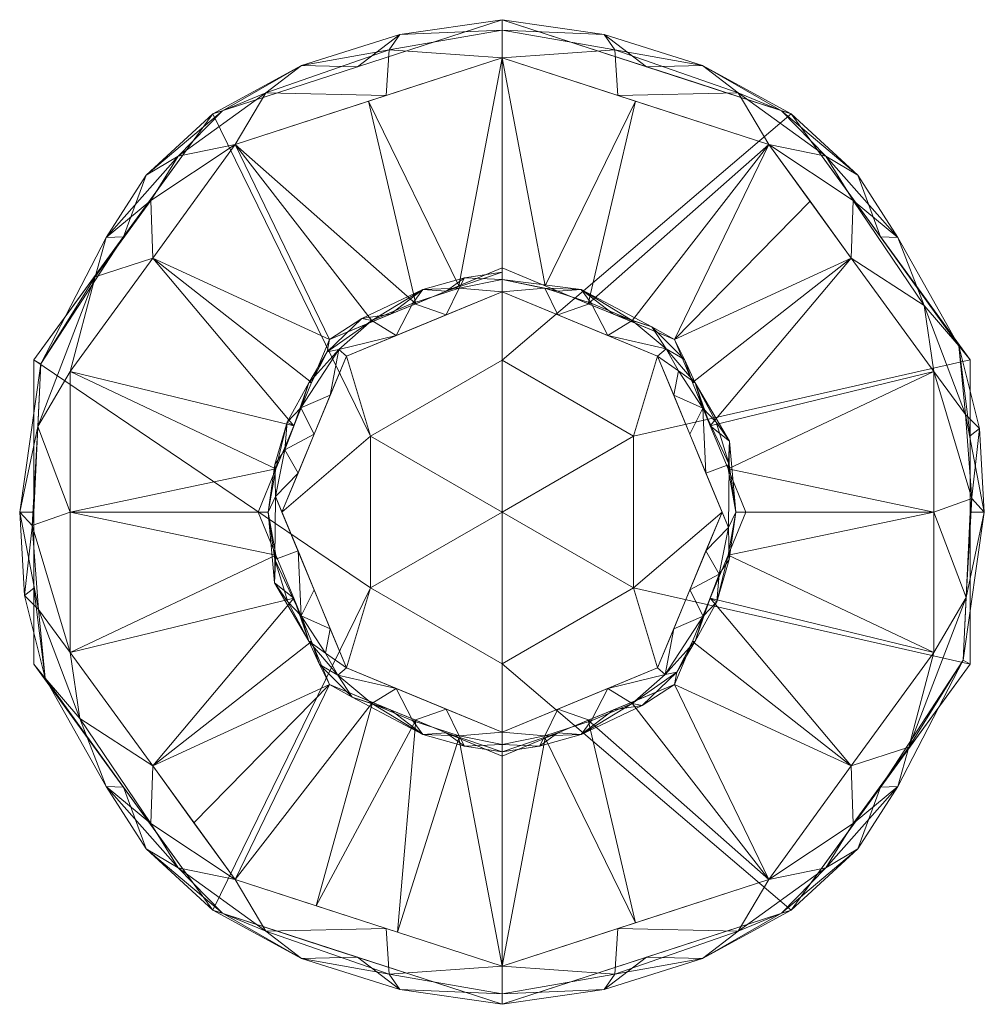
# Model space of a CAD drawing. Header units: millimetres. Extents: x -31.1 to 31.1, y -31.7 to 31.7.
import ezdxf

# ---------------------------------------------------------------- set-up
doc = ezdxf.new("R2010")
doc.units = ezdxf.units.MM
doc.layers.add('M-520-M_DRAINAGE_FW', color=2, linetype='Continuous', lineweight=30)

# ---------------------------------------------------------------- blocks, each defined once
blk = doc.blocks.new('FFAS9908-000500BC0 - Ceiling Mount Shower Arm-3298-3D View 1')
at = {"layer": 'M-520-M_DRAINAGE_FW', "lineweight": 9}
mesh = blk.add_polyface(dxfattribs=at)
corners = [(0, -29.291, 5.027), (-17.217, -23.697, 5.027), (-27.858, -9.051, 5.027), (-27.858, 9.051, 5.027), (-17.217, 23.697, 5.027), (0, 29.291, 5.027), (0, 31.078, 3.553), (0, 31.749, 1.336), (-18.661, 25.685, 1.336), (-30.195, 9.811, 1.336), (-30.195, -9.811, 1.336), (-18.661, -25.685, 1.336), (0, -31.749, 1.336), (0, -31.078, 3.553), (-7.484, 26.86, 5.027), (-15.239, 27.025, 3.631), (-25.547, 17.705, 3.547), (-7.484, -26.86, 5.027), (-15.239, -27.025, 3.631), (-25.547, -17.705, 3.547), (-9.331, 28.717, 1.336), (-9.331, -28.717, 1.336), (-31.119, 0, 3.492), (-7.278, 29.814, 4.048), (-6.581, 30.793, 2.757), (-12.931, 28.798, 2.524), (-18.039, 25.88, 2.594), (-24.428, 17.748, 1.336), (-20.897, 22.938, 3.625), (-22.537, 16.374, 5.027), (-22.951, 21.719, 2.423), (-22.648, 20.09, 4.438), (-26.244, 15.174, 4.405), (-29.762, 9.547, 3.26), (-7.278, -29.814, 4.048), (-6.581, -30.793, 2.757), (-12.931, -28.798, 2.524), (-18.039, -25.88, 2.594), (-24.428, -17.748, 1.336), (-20.897, -22.938, 3.625), (-22.537, -16.374, 5.027), (-27.248, -13.319, 4.393), (-29.47, -10.708, 3.067), (-29.896, -6.294, 4.19), (-27.858, 0, 5.027), (-22.951, -21.719, 2.423), (-22.648, -20.09, 4.438), (-30.195, 0, 1.336), (-30.195, -4.905, 1.336), (-29.946, 5.511, 4.288), (-30.31, -0.867, 4.399), (-30.798, -5.391, 3.241)]
mesh.append_faces([[corners[k] for k in face] for face in [(10, 42, 48), (40, 46, 1), (1, 18, 17), (13, 35, 12), (5, 23, 14), (7, 24, 6), (4, 31, 29), (47, 33, 9), (0, 34, 13), (12, 35, 21), (3, 49, 44), (11, 45, 38), (48, 51, 47)]], dxfattribs={"vtx0": -1, "vtx1": -1})
mesh.append_faces([[corners[k] for k in face] for face in [(33, 32, 16), (42, 19, 41), (28, 15, 26), (23, 15, 14), (19, 38, 45), (23, 24, 25), (26, 15, 25), (16, 31, 28), (49, 32, 33), (36, 37, 11), (23, 25, 15), (36, 21, 35), (41, 19, 46), (17, 18, 34), (37, 39, 45), (43, 50, 22), (34, 35, 13), (24, 23, 6), (24, 20, 25), (26, 25, 8), (16, 28, 30), (26, 30, 28), (32, 29, 31), (4, 15, 28), (8, 30, 26), (28, 31, 4), (16, 30, 27), (32, 31, 16), (27, 33, 16), (49, 33, 22), (36, 35, 34), (36, 34, 18), (37, 36, 18), (39, 37, 18), (42, 38, 19), (18, 1, 39), (37, 45, 11), (39, 46, 19), (2, 43, 41), (43, 42, 41), (49, 22, 50), (33, 47, 22), (19, 45, 39), (1, 46, 39), (41, 46, 40), (51, 43, 22), (51, 42, 43), (32, 49, 3), (2, 50, 43), (49, 50, 44), (47, 51, 22), (48, 42, 51)]], dxfattribs={"vtx0": -1, "vtx1": -1, "vtx2": -1})
mesh.append_faces([[corners[k] for k in face] for face in [(23, 5, 6), (30, 8, 27), (24, 7, 20), (33, 27, 9), (41, 40, 2), (42, 10, 38)]], dxfattribs={"vtx0": -1, "vtx2": -1})
mesh.append_faces([[corners[k] for k in face] for face in [(4, 14, 15), (0, 17, 34), (20, 8, 25), (3, 29, 32), (11, 21, 36), (2, 44, 50)]], dxfattribs={"vtx1": -1, "vtx2": -1})
mesh = blk.add_polyface(dxfattribs=at)
corners = [(0, -31.749), (-18.661, -25.685), (-30.195, -9.811), (-30.195, 9.811), (-18.661, 25.685), (0, 31.749), (0, 9.794), (-8.482, 4.897), (-8.482, -4.897), (0, -9.794)]
mesh.append_faces([[corners[k] for k in face] for face in [(8, 1, 2, 3)]], dxfattribs={"vtx0": -1, "vtx3": -1})
mesh.append_faces([[corners[k] for k in face] for face in [(3, 4, 7, 8)]], dxfattribs={"vtx1": -1, "vtx3": -1})
mesh.append_faces([[corners[k] for k in face] for face in [(9, 0, 1, 8)]], dxfattribs={"vtx2": -1})
mesh.append_faces([[corners[k] for k in face] for face in [(4, 5, 6, 7)]], dxfattribs={"vtx3": -1})
mesh = blk.add_polyface(dxfattribs=at)
corners = [(0, -31.749, 1.336), (-18.661, -25.685, 1.336), (-30.195, -9.811, 1.336), (-30.195, 9.811, 1.336), (-18.661, 25.685, 1.336), (0, 31.749, 1.336), (0, 31.749), (-18.661, 25.685), (-30.195, 9.811), (-30.195, -9.811), (-18.661, -25.685), (0, -31.749), (-24.428, 17.748, 1.336), (-24.428, 17.748), (-9.331, 28.717), (-9.331, 28.717, 1.336), (-30.195, 0, 1.336), (-30.195, 0), (-11.503, -28.011), (-9.331, -28.717, 1.336), (-24.428, -17.748), (-24.428, -17.748, 1.336), (-5.752, -29.88)]
mesh.append_faces([[corners[k] for k in face] for face in [(1, 18, 19), (19, 22, 0), (18, 1, 10)]], dxfattribs={"vtx0": -1, "vtx1": -1})
mesh.append_faces([[corners[k] for k in face] for face in [(19, 18, 22)]], dxfattribs={"vtx0": -1, "vtx2": -1})
mesh.append_faces([[corners[k] for k in face] for face in [(6, 14, 15, 5)]], dxfattribs={"vtx1": -1})
mesh.append_faces([[corners[k] for k in face] for face in [(14, 7, 4, 15), (13, 8, 3, 12), (7, 13, 12, 4), (16, 3, 8, 17), (2, 16, 17, 9), (21, 2, 9, 20), (1, 21, 20, 10)]], dxfattribs={"vtx1": -1, "vtx3": -1})
mesh.append_faces([[corners[k] for k in face] for face in [(22, 11, 0)]], dxfattribs={"vtx2": -1})
mesh = blk.add_polyface(dxfattribs=at)
corners = [(0, 31.749), (18.661, 25.685), (30.195, 9.811), (30.195, -9.811), (18.661, -25.685), (0, -31.749), (0, -9.794), (8.482, -4.897), (8.482, 4.897), (0, 9.794)]
mesh.append_faces([[corners[k] for k in face] for face in [(7, 3, 4, 6)]], dxfattribs={"vtx0": -1, "vtx2": -1})
mesh.append_faces([[corners[k] for k in face] for face in [(5, 6, 4), (0, 1, 9)]], dxfattribs={"vtx1": -1})
mesh.append_faces([[corners[k] for k in face] for face in [(2, 3, 7, 8), (1, 2, 8, 9)]], dxfattribs={"vtx1": -1, "vtx3": -1})
mesh = blk.add_polyface(dxfattribs=at)
corners = [(0, 31.749, 1.336), (18.661, 25.685, 1.336), (30.195, 9.811, 1.336), (30.195, -9.811, 1.336), (18.661, -25.685, 1.336), (0, -31.749, 1.336), (0, -31.749), (18.661, -25.685), (30.195, -9.811), (30.195, 9.811), (18.661, 25.685), (0, 31.749), (24.428, -17.748, 1.336), (24.428, -17.748), (9.331, -28.717), (9.331, -28.717, 1.336), (30.195, 0, 1.336), (30.195, 0), (11.503, 28.011), (9.331, 28.717, 1.336), (24.428, 17.748), (24.428, 17.748, 1.336), (5.752, 29.88)]
mesh.append_faces([[corners[k] for k in face] for face in [(1, 18, 19), (19, 22, 0), (18, 1, 10)]], dxfattribs={"vtx0": -1, "vtx1": -1})
mesh.append_faces([[corners[k] for k in face] for face in [(19, 18, 22)]], dxfattribs={"vtx0": -1, "vtx2": -1})
mesh.append_faces([[corners[k] for k in face] for face in [(6, 14, 15, 5)]], dxfattribs={"vtx1": -1})
mesh.append_faces([[corners[k] for k in face] for face in [(14, 7, 4, 15), (13, 8, 3, 12), (7, 13, 12, 4), (16, 3, 8, 17), (2, 16, 17, 9), (21, 2, 9, 20), (1, 21, 20, 10)]], dxfattribs={"vtx1": -1, "vtx3": -1})
mesh.append_faces([[corners[k] for k in face] for face in [(22, 11, 0)]], dxfattribs={"vtx2": -1})
mesh = blk.add_polyface(dxfattribs=at)
corners = [(0, 29.291, 5.027), (17.217, 23.697, 5.027), (27.858, 9.051, 5.027), (27.858, -9.051, 5.027), (17.217, -23.697, 5.027), (0, -29.291, 5.027), (0, -31.078, 3.553), (0, -31.749, 1.336), (18.661, -25.685, 1.336), (30.195, -9.811, 1.336), (30.195, 9.811, 1.336), (18.661, 25.685, 1.336), (0, 31.749, 1.336), (0, 31.078, 3.553), (7.484, -26.86, 5.027), (15.239, -27.025, 3.631), (25.547, -17.705, 3.547), (7.484, 26.86, 5.027), (15.239, 27.025, 3.631), (25.547, 17.705, 3.547), (9.331, -28.717, 1.336), (9.331, 28.717, 1.336), (31.119, 0, 3.492), (7.278, -29.814, 4.048), (6.581, -30.793, 2.757), (12.931, -28.798, 2.524), (18.039, -25.88, 2.594), (24.428, -17.748, 1.336), (20.897, -22.938, 3.625), (22.537, -16.374, 5.027), (22.951, -21.719, 2.423), (22.648, -20.09, 4.438), (26.244, -15.174, 4.405), (29.762, -9.547, 3.26), (7.278, 29.814, 4.048), (6.581, 30.793, 2.757), (12.931, 28.798, 2.524), (18.039, 25.88, 2.594), (24.428, 17.748, 1.336), (20.897, 22.938, 3.625), (22.537, 16.374, 5.027), (27.248, 13.319, 4.393), (29.47, 10.708, 3.067), (29.896, 6.294, 4.19), (27.858, 0, 5.027), (22.951, 21.719, 2.423), (22.648, 20.09, 4.438), (30.195, 0, 1.336), (30.195, 4.905, 1.336), (29.946, -5.511, 4.288), (30.31, 0.867, 4.399), (30.798, 5.391, 3.241)]
mesh.append_faces([[corners[k] for k in face] for face in [(10, 42, 48), (40, 46, 1), (1, 18, 17), (13, 35, 12), (5, 23, 14), (7, 24, 6), (4, 31, 29), (47, 33, 9), (0, 34, 13), (12, 35, 21), (3, 49, 44), (11, 45, 38), (48, 51, 47)]], dxfattribs={"vtx0": -1, "vtx1": -1})
mesh.append_faces([[corners[k] for k in face] for face in [(33, 32, 16), (42, 19, 41), (28, 15, 26), (23, 15, 14), (19, 38, 45), (23, 24, 25), (26, 15, 25), (16, 31, 28), (49, 32, 33), (36, 37, 11), (23, 25, 15), (36, 21, 35), (41, 19, 46), (17, 18, 34), (37, 39, 45), (43, 50, 22), (34, 35, 13), (24, 23, 6), (24, 20, 25), (26, 25, 8), (16, 28, 30), (26, 30, 28), (32, 29, 31), (4, 15, 28), (8, 30, 26), (28, 31, 4), (16, 30, 27), (32, 31, 16), (27, 33, 16), (49, 33, 22), (36, 35, 34), (36, 34, 18), (37, 36, 18), (39, 37, 18), (42, 38, 19), (18, 1, 39), (37, 45, 11), (39, 46, 19), (2, 43, 41), (43, 42, 41), (49, 22, 50), (33, 47, 22), (19, 45, 39), (1, 46, 39), (41, 46, 40), (51, 43, 22), (51, 42, 43), (32, 49, 3), (2, 50, 43), (49, 50, 44), (47, 51, 22), (48, 42, 51)]], dxfattribs={"vtx0": -1, "vtx1": -1, "vtx2": -1})
mesh.append_faces([[corners[k] for k in face] for face in [(23, 5, 6), (30, 8, 27), (24, 7, 20), (33, 27, 9), (41, 40, 2), (42, 10, 38)]], dxfattribs={"vtx0": -1, "vtx2": -1})
mesh.append_faces([[corners[k] for k in face] for face in [(0, 17, 34), (4, 14, 15), (20, 8, 25), (3, 29, 32), (11, 21, 36), (2, 44, 50)]], dxfattribs={"vtx1": -1, "vtx2": -1})
mesh = blk.add_polyface(dxfattribs=at)
corners = [(0, -15.74, 10.691), (-11.13, -11.13, 10.691), (-15.74, 0, 10.691), (-11.13, 11.13, 10.691), (0, 15.74, 10.691), (0, 29.291, 5.027), (-17.217, 23.697, 5.027), (-27.858, 9.051, 5.027), (-27.858, -9.051, 5.027), (-17.217, -23.697, 5.027), (0, -29.291, 5.027), (-13.435, -5.565, 10.691), (-13.435, 5.565, 10.691), (-5.565, 13.435, 10.691), (-8.608, 26.494, 5.027), (-6.744, -27.1, 5.027), (-5.565, -13.435, 10.691), (-8.348, -12.283, 10.691), (-22.537, 16.374, 5.027), (-22.537, -16.374, 5.027), (-14.588, 2.783, 10.691), (-27.858, 0, 5.027), (-14.588, -2.783, 10.691), (-8.348, 12.283, 10.691), (-2.783, 14.588, 10.691), (-11.98, -25.399, 5.027), (-2.783, -14.588, 10.691), (-12.283, 8.348, 10.691), (-19.877, -20.036, 5.027), (-12.283, -8.348, 10.691)]
mesh.append_faces([[corners[k] for k in face] for face in [(26, 10, 0)]], dxfattribs={"vtx0": -1})
mesh.append_faces([[corners[k] for k in face] for face in [(1, 9, 17), (21, 20, 7), (2, 21, 22), (17, 25, 16), (20, 21, 2), (8, 22, 21), (25, 17, 9), (10, 26, 15)]], dxfattribs={"vtx0": -1, "vtx1": -1})
mesh.append_faces([[corners[k] for k in face] for face in [(24, 5, 14), (18, 12, 27), (1, 28, 9), (1, 19, 28), (11, 8, 19), (3, 6, 18), (16, 25, 15), (12, 18, 7), (8, 11, 22), (6, 3, 23), (14, 13, 24), (19, 1, 29)]], dxfattribs={"vtx0": -1, "vtx2": -1})
mesh.append_faces([[corners[k] for k in face] for face in [(14, 6, 13), (20, 12, 7), (29, 11, 19), (23, 13, 6), (26, 16, 15), (27, 3, 18)]], dxfattribs={"vtx1": -1, "vtx2": -1})
mesh.append_faces([[corners[k] for k in face] for face in [(24, 4, 5)]], dxfattribs={"vtx2": -1})
mesh = blk.add_polyface(dxfattribs=at)
corners = [(0, 15.74, 10.691), (11.13, 11.13, 10.691), (15.74, 0, 10.691), (11.13, -11.13, 10.691), (0, -15.74, 10.691), (0, -29.291, 5.027), (17.217, -23.697, 5.027), (27.858, -9.051, 5.027), (27.858, 9.051, 5.027), (17.217, 23.697, 5.027), (0, 29.291, 5.027), (13.435, 5.565, 10.691), (13.435, -5.565, 10.691), (5.565, -13.435, 10.691), (8.608, -26.494, 5.027), (5.565, 13.435, 10.691), (8.608, 26.494, 5.027), (22.537, -16.374, 5.027), (22.537, 16.374, 5.027), (14.588, -2.783, 10.691), (27.858, 0, 5.027), (14.588, 2.783, 10.691), (8.348, -12.283, 10.691), (2.783, -14.588, 10.691), (8.348, 12.283, 10.691), (2.783, 14.588, 10.691), (12.283, -8.348, 10.691), (19.877, 20.036, 5.027), (12.283, 8.348, 10.691)]
mesh.append_faces([[corners[k] for k in face] for face in [(25, 10, 0)]], dxfattribs={"vtx0": -1})
mesh.append_faces([[corners[k] for k in face] for face in [(1, 9, 24), (20, 19, 7), (8, 21, 20), (2, 20, 21), (10, 25, 16), (19, 20, 2)]], dxfattribs={"vtx0": -1, "vtx1": -1})
mesh.append_faces([[corners[k] for k in face] for face in [(8, 11, 21), (23, 5, 14), (17, 12, 26), (1, 18, 27), (11, 8, 18), (3, 6, 17), (12, 17, 7), (9, 15, 24), (1, 27, 9), (6, 3, 22), (14, 13, 23), (15, 9, 16), (18, 1, 28)]], dxfattribs={"vtx0": -1, "vtx2": -1})
mesh.append_faces([[corners[k] for k in face] for face in [(14, 6, 13), (19, 12, 7), (22, 13, 6), (28, 11, 18), (25, 15, 16), (26, 3, 17)]], dxfattribs={"vtx1": -1, "vtx2": -1})
mesh.append_faces([[corners[k] for k in face] for face in [(23, 4, 5)]], dxfattribs={"vtx2": -1})
mesh = blk.add_polyface(dxfattribs=at)
corners = [(0, -14.198, 11), (-10.039, -10.039, 11), (-14.198, 0, 11), (-10.039, 10.039, 11), (0, 14.198, 11), (0, 14.984, 10.922), (0, 15.74, 10.691), (-11.13, 11.13, 10.691), (-15.74, 0, 10.691), (-11.13, -11.13, 10.691), (0, -15.74, 10.691), (0, -14.984, 10.922), (-3.601, 12.706, 11), (-3.601, -12.706, 11), (-7.203, 12.757, 10.691), (-8.398, 12.352, 10.931), (-7.203, -12.757, 10.691), (-8.398, -12.352, 10.931), (-13.435, 5.565, 10.691), (-13.435, -5.565, 10.691), (-14.667, 3.069, 10.922), (-14.667, -3.069, 10.922), (-12.463, 8.321, 10.922), (-12.463, -8.321, 10.922), (-2.753, 14.426, 10.97), (-3.601, 14.249, 10.691), (-5.108, 14.356, 10.862), (-2.753, -14.426, 10.97), (-3.601, -14.249, 10.691), (-5.108, -14.356, 10.862), (-12.119, 5.02, 11), (-12.119, -5.02, 11), (-5.747, 13.473, 10.975), (-6.82, 11.373, 11), (-5.747, -13.473, 10.975), (-6.82, -11.373, 11), (-9.036, 12.479, 10.813), (-11.271, 10.338, 10.847), (-12.283, 8.348, 10.691), (-10.529, 10.489, 10.944), (-11.079, 7.53, 11), (-12.985, 6.707, 10.978), (-14.009, 4.019, 10.982), (-14.607, 1.001, 10.975), (-15.09, 0, 10.899), (-14.588, -2.783, 10.691), (-14.674, -4.566, 10.825), (-13.158, 2.51, 11), (-13.827, -5.801, 10.92), (-11.079, -7.53, 11), (-12.952, -6.706, 10.981), (-13.851, 5.801, 10.915), (-11.389, -9.109, 10.981), (-10.584, -10.512, 10.935), (-12.283, -8.348, 10.691), (-11.781, -9.837, 10.831), (-9.664, -11.935, 10.828), (-14.588, 2.783, 10.691), (0, 15.458, 10.777), (-2.427, 15.109, 10.844), (0, -15.458, 10.777), (-2.427, -15.109, 10.844), (-13.158, -2.51, 11)]
mesh.append_faces([[corners[k] for k in face] for face in [(45, 44, 8), (28, 29, 16), (57, 51, 18), (1, 53, 35), (33, 39, 3), (3, 39, 40), (47, 43, 2), (31, 50, 49), (8, 44, 57), (49, 52, 1), (58, 59, 5)]], dxfattribs={"vtx0": -1, "vtx1": -1})
mesh.append_faces([[corners[k] for k in face] for face in [(41, 39, 22), (59, 25, 26), (15, 32, 26), (15, 37, 39), (15, 33, 32), (22, 37, 38), (26, 32, 24), (53, 56, 17), (34, 35, 17), (43, 44, 21), (53, 55, 56), (46, 23, 48), (53, 1, 52), (23, 52, 50), (15, 36, 37), (42, 51, 20), (46, 21, 44), (25, 59, 58), (32, 12, 24), (26, 14, 36), (59, 24, 5), (13, 34, 27), (61, 27, 29), (17, 56, 29), (60, 61, 28), (29, 27, 34), (42, 30, 41), (15, 39, 33), (29, 34, 17), (37, 36, 7), (26, 36, 15), (37, 22, 39), (40, 39, 41), (51, 41, 22), (41, 51, 42), (43, 42, 20), (43, 47, 42), (44, 43, 20), (50, 62, 21), (44, 20, 57), (45, 46, 44), (19, 23, 46), (48, 21, 46), (49, 50, 52), (23, 50, 48), (22, 18, 51), (53, 52, 23), (54, 55, 23), (53, 17, 35), (23, 55, 53), (55, 9, 56), (29, 56, 16), (51, 57, 20), (24, 59, 26), (27, 61, 11), (28, 61, 29), (62, 43, 21), (21, 48, 50)]], dxfattribs={"vtx0": -1, "vtx1": -1, "vtx2": -1})
mesh.append_faces([[corners[k] for k in face] for face in [(36, 14, 7), (24, 12, 4), (41, 30, 40), (61, 60, 11), (23, 19, 54), (26, 25, 14), (43, 62, 2), (34, 13, 35), (37, 7, 38), (46, 45, 19)]], dxfattribs={"vtx0": -1, "vtx2": -1})
mesh.append_faces([[corners[k] for k in face] for face in [(0, 13, 27), (4, 5, 24), (11, 0, 27), (33, 12, 32), (38, 18, 22), (47, 30, 42), (31, 62, 50), (54, 9, 55), (9, 16, 56)]], dxfattribs={"vtx1": -1, "vtx2": -1})
mesh.append_faces([[corners[k] for k in face] for face in [(58, 6, 25), (28, 10, 60)]], dxfattribs={"vtx2": -1})
mesh = blk.add_polyface(dxfattribs=at)
corners = [(0, 14.198, 11), (10.039, 10.039, 11), (14.198, 0, 11), (10.039, -10.039, 11), (0, -14.198, 11), (0, -14.984, 10.922), (0, -15.74, 10.691), (11.13, -11.13, 10.691), (15.74, 0, 10.691), (11.13, 11.13, 10.691), (0, 15.74, 10.691), (0, 14.984, 10.922), (3.601, -12.706, 11), (3.601, 12.706, 11), (7.203, -12.757, 10.691), (8.398, -12.352, 10.931), (7.203, 12.757, 10.691), (8.398, 12.352, 10.931), (13.435, -5.565, 10.691), (13.435, 5.565, 10.691), (14.667, -3.069, 10.922), (14.667, 3.069, 10.922), (12.463, -8.321, 10.922), (12.463, 8.321, 10.922), (2.753, -14.426, 10.97), (3.601, -14.249, 10.691), (5.108, -14.356, 10.862), (2.753, 14.426, 10.97), (3.601, 14.249, 10.691), (5.108, 14.356, 10.862), (12.119, -5.02, 11), (12.119, 5.02, 11), (5.747, -13.473, 10.975), (6.82, -11.373, 11), (5.747, 13.473, 10.975), (6.82, 11.373, 11), (9.036, -12.479, 10.813), (11.271, -10.338, 10.847), (12.283, -8.348, 10.691), (10.529, -10.489, 10.944), (11.079, -7.53, 11), (12.985, -6.707, 10.978), (14.009, -4.019, 10.982), (14.607, -1.001, 10.975), (15.09, 0, 10.899), (14.588, 2.783, 10.691), (14.674, 4.566, 10.825), (13.158, -2.51, 11), (13.827, 5.801, 10.92), (11.079, 7.53, 11), (12.952, 6.706, 10.981), (13.851, -5.801, 10.915), (11.389, 9.109, 10.981), (10.584, 10.512, 10.935), (12.283, 8.348, 10.691), (11.781, 9.837, 10.831), (9.664, 11.935, 10.828), (14.588, -2.783, 10.691), (0, -15.458, 10.777), (2.427, -15.109, 10.844), (13.158, 2.51, 11)]
mesh.append_faces([[corners[k] for k in face] for face in [(45, 44, 8), (28, 29, 16), (57, 51, 18), (1, 53, 35), (33, 39, 3), (3, 39, 40), (47, 43, 2), (31, 50, 49), (8, 44, 57), (49, 52, 1), (58, 59, 5)]], dxfattribs={"vtx0": -1, "vtx1": -1})
mesh.append_faces([[corners[k] for k in face] for face in [(41, 39, 22), (59, 25, 26), (15, 32, 26), (15, 37, 39), (15, 33, 32), (22, 37, 38), (26, 32, 24), (53, 56, 17), (34, 35, 17), (43, 44, 21), (53, 55, 56), (46, 23, 48), (53, 1, 52), (23, 52, 50), (15, 36, 37), (42, 51, 20), (46, 21, 44), (25, 59, 58), (32, 12, 24), (26, 14, 36), (59, 24, 5), (13, 34, 27), (29, 11, 27), (17, 56, 29), (11, 29, 28), (29, 27, 34), (42, 30, 41), (15, 39, 33), (29, 34, 17), (37, 36, 7), (26, 36, 15), (37, 22, 39), (40, 39, 41), (51, 41, 22), (41, 51, 42), (43, 42, 20), (43, 47, 42), (44, 43, 20), (50, 60, 21), (44, 20, 57), (45, 46, 44), (19, 23, 46), (48, 21, 46), (49, 50, 52), (23, 50, 48), (22, 18, 51), (53, 52, 23), (54, 55, 23), (53, 17, 35), (23, 55, 53), (55, 9, 56), (29, 56, 16), (51, 57, 20), (24, 59, 26), (60, 43, 21), (21, 48, 50)]], dxfattribs={"vtx0": -1, "vtx1": -1, "vtx2": -1})
mesh.append_faces([[corners[k] for k in face] for face in [(36, 14, 7), (24, 12, 4), (41, 30, 40), (23, 19, 54), (26, 25, 14), (43, 60, 2), (34, 13, 35), (37, 7, 38), (46, 45, 19)]], dxfattribs={"vtx0": -1, "vtx2": -1})
mesh.append_faces([[corners[k] for k in face] for face in [(10, 11, 28)]], dxfattribs={"vtx1": -1})
mesh.append_faces([[corners[k] for k in face] for face in [(0, 13, 27), (4, 5, 24), (11, 0, 27), (33, 12, 32), (38, 18, 22), (47, 30, 42), (31, 60, 50), (54, 9, 55), (9, 16, 56)]], dxfattribs={"vtx1": -1, "vtx2": -1})
mesh.append_faces([[corners[k] for k in face] for face in [(58, 6, 25)]], dxfattribs={"vtx2": -1})
mesh = blk.add_polyface(dxfattribs=at)
corners = [(0, -9.794, 11), (-8.482, -4.897, 11), (-8.482, 4.897, 11), (0, 9.794, 11), (0, 14.198, 11), (-10.039, 10.039, 11), (-14.198, 0, 11), (-10.039, -10.039, 11), (0, -14.198, 11)]
mesh.append_faces([[corners[k] for k in face] for face in [(6, 2, 5)]], dxfattribs={"vtx0": -1, "vtx1": -1})
mesh.append_faces([[corners[k] for k in face] for face in [(6, 7, 1, 2)]], dxfattribs={"vtx1": -1, "vtx3": -1})
mesh.append_faces([[corners[k] for k in face] for face in [(3, 4, 5, 2)]], dxfattribs={"vtx2": -1})
mesh.append_faces([[corners[k] for k in face] for face in [(7, 8, 0, 1)]], dxfattribs={"vtx3": -1})
mesh = blk.add_polyface(dxfattribs=at)
corners = [(0, 9.794, 11), (8.482, 4.897, 11), (8.482, -4.897, 11), (0, -9.794, 11), (0, -14.198, 11), (10.039, -10.039, 11), (14.198, 0, 11), (10.039, 10.039, 11), (0, 14.198, 11)]
mesh.append_faces([[corners[k] for k in face] for face in [(5, 2, 3, 4)]], dxfattribs={"vtx0": -1})
mesh.append_faces([[corners[k] for k in face] for face in [(2, 5, 6)]], dxfattribs={"vtx0": -1, "vtx2": -1})
mesh.append_faces([[corners[k] for k in face] for face in [(0, 1, 7, 8)]], dxfattribs={"vtx1": -1})
mesh.append_faces([[corners[k] for k in face] for face in [(6, 7, 1, 2)]], dxfattribs={"vtx1": -1, "vtx3": -1})
mesh = blk.add_polyface(dxfattribs=at)
corners = [(0, -9.794), (-8.482, -4.897), (-8.482, 4.897), (0, 9.794), (0, 9.794, -9), (-8.482, 4.897, -9), (-8.482, -4.897, -9), (0, -9.794, -9)]
mesh.append_faces([[corners[k] for k in face] for face in [(4, 5, 2, 3)]], dxfattribs={"vtx1": -1})
mesh.append_faces([[corners[k] for k in face] for face in [(1, 2, 5, 6)]], dxfattribs={"vtx1": -1, "vtx3": -1})
mesh.append_faces([[corners[k] for k in face] for face in [(6, 7, 0, 1)]], dxfattribs={"vtx3": -1})
mesh = blk.add_polyface(dxfattribs=at)
corners = [(0, -9.794, 291), (-8.482, -4.897, 291), (-8.482, 4.897, 291), (0, 9.794, 291), (0, 9.794, 11), (-8.482, 4.897, 11), (-8.482, -4.897, 11), (0, -9.794, 11)]
mesh.append_faces([[corners[k] for k in face] for face in [(1, 6, 7, 0)]], dxfattribs={"vtx0": -1})
mesh.append_faces([[corners[k] for k in face] for face in [(1, 2, 5, 6)]], dxfattribs={"vtx1": -1, "vtx3": -1})
mesh.append_faces([[corners[k] for k in face] for face in [(3, 4, 5, 2)]], dxfattribs={"vtx2": -1})
mesh = blk.add_polyface(dxfattribs=at)
corners = [(0, 0, 291), (0, 9.794, 291), (-8.482, 4.897, 291), (-8.482, -4.897, 291), (0, -9.794, 291)]
mesh.append_faces([[corners[k] for k in face] for face in [(3, 4, 0)]], dxfattribs={"vtx2": -1})
mesh.append_faces([[corners[k] for k in face] for face in [(0, 1, 2, 3)]], dxfattribs={"vtx3": -1})
mesh = blk.add_polyface(dxfattribs=at)
corners = [(0, -9.794, -9), (-8.482, -4.897, -9), (-8.482, 4.897, -9), (0, 9.794, -9), (0, 0, -9)]
mesh.append_faces([[corners[k] for k in face] for face in [(2, 3, 4)]], dxfattribs={"vtx2": -1})
mesh.append_faces([[corners[k] for k in face] for face in [(4, 0, 1, 2)]], dxfattribs={"vtx3": -1})
mesh = blk.add_polyface(dxfattribs=at)
corners = [(0, 9.794), (8.482, 4.897), (8.482, -4.897), (0, -9.794), (0, -9.794, -9), (8.482, -4.897, -9), (8.482, 4.897, -9), (0, 9.794, -9)]
mesh.append_faces([[corners[k] for k in face] for face in [(4, 5, 2, 3)]], dxfattribs={"vtx1": -1})
mesh.append_faces([[corners[k] for k in face] for face in [(1, 2, 5, 6)]], dxfattribs={"vtx1": -1, "vtx3": -1})
mesh.append_faces([[corners[k] for k in face] for face in [(6, 7, 0, 1)]], dxfattribs={"vtx3": -1})
mesh = blk.add_polyface(dxfattribs=at)
corners = [(0, 9.794, 291), (8.482, 4.897, 291), (8.482, -4.897, 291), (0, -9.794, 291), (0, -9.794, 11), (8.482, -4.897, 11), (8.482, 4.897, 11), (0, 9.794, 11)]
mesh.append_faces([[corners[k] for k in face] for face in [(1, 6, 7, 0)]], dxfattribs={"vtx0": -1})
mesh.append_faces([[corners[k] for k in face] for face in [(2, 5, 6, 1)]], dxfattribs={"vtx0": -1, "vtx2": -1})
mesh.append_faces([[corners[k] for k in face] for face in [(3, 4, 5, 2)]], dxfattribs={"vtx2": -1})
mesh = blk.add_polyface(dxfattribs=at)
corners = [(0, 0, 291), (0, -9.794, 291), (8.482, -4.897, 291), (8.482, 4.897, 291), (0, 9.794, 291)]
mesh.append_faces([[corners[k] for k in face] for face in [(1, 2, 0)]], dxfattribs={"vtx1": -1})
mesh.append_faces([[corners[k] for k in face] for face in [(3, 4, 0, 2)]], dxfattribs={"vtx2": -1})
mesh = blk.add_polyface(dxfattribs=at)
corners = [(0, 9.794, -9), (8.482, 4.897, -9), (8.482, -4.897, -9), (0, -9.794, -9), (0, 0, -9)]
mesh.append_faces([[corners[k] for k in face] for face in [(0, 1, 4)]], dxfattribs={"vtx1": -1})
mesh.append_faces([[corners[k] for k in face] for face in [(2, 3, 4, 1)]], dxfattribs={"vtx2": -1})

msp = doc.modelspace()

# ---------------------------------------------------------------- block references
at = {"layer": 'M-520-M_DRAINAGE_FW', "lineweight": 9}
msp.add_blockref('FFAS9908-000500BC0 - Ceiling Mount Shower Arm-3298-3D View 1', (0, 0), dxfattribs=at)

doc.saveas('drawing.dxf')
